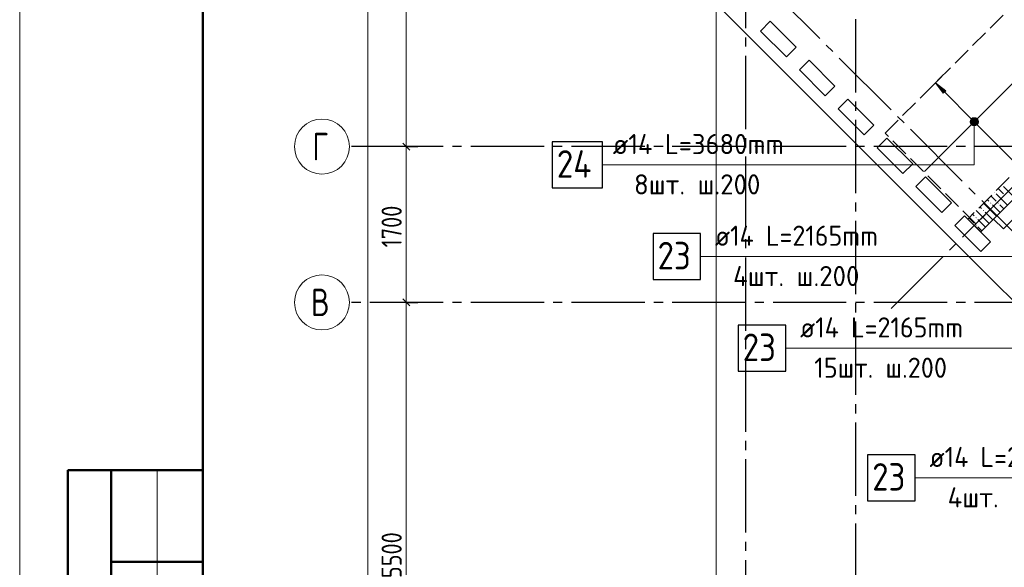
# Model space of a CAD drawing. Header units: millimetres. Extents: x 0 to 43617, y 0 to 59400.
# Tile 2 of 25: x 0 to 10749, y 14441 to 20414. Entities that reach past the tile are written whole.
import ezdxf

# ---------------------------------------------------------------- set-up
doc = ezdxf.new("R2010")
doc.units = ezdxf.units.MM
doc.linetypes.add('______2', pattern=[270, 200, -70])
doc.linetypes.add('______5', pattern=[1100, 800, -100, 100, -100])
for name, color, linetype, lineweight in [('Standard', 7, 'Continuous', 25), ('ДОП Верх по У', 7, 'Continuous', 25), ('ЖБ Перекрытие верхний уровень', 7, 'Continuous', 35), ('ЖБ Пилон', 7, 'Continuous', 35), ('Оси', 40, '______5', 18), ('Позиционная метка номер позиции', 7, 'Continuous', 13), ('Примечания', 7, 'Continuous', 25)]:
    doc.layers.add(name, color=color, linetype=linetype, lineweight=lineweight)
doc.styles.add('GOST 2.304-81', font='txt')
doc.styles.add('ISOCPEUR', font='txt')

msp = doc.modelspace()

# ---------------------------------------------------------------- hatches: boundary and pattern name
at = {"layer": 'ДОП Верх по У', "linetype": 'Continuous', "lineweight": 13, "transparency": 33554687}
msp.add_hatch(color=7, dxfattribs=at).paths.add_polyline_path([(10081.31103515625, 19611.328125), (9996.4599609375, 19724.462890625), (10109.60083007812, 19639.61181640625)], flags=16)
for points in [[(10384.66186523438, 19309.74731445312), (10411.181640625, 19336.26708984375), (10394.20776367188, 19326.71508789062)], [(10411.181640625, 19336.26708984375), (10384.66186523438, 19309.74731445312), (10384.66186523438, 19290.65551757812)], [(10411.181640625, 19336.26708984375), (10384.66186523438, 19290.65551757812), (10430.26733398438, 19336.26708984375)], [(10430.26733398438, 19336.26708984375), (10384.66186523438, 19290.65551757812), (10394.20776367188, 19273.68774414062)], [(10430.26733398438, 19336.26708984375), (10394.20776367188, 19273.68774414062), (10447.2412109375, 19326.71508789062)], [(10447.2412109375, 19326.71508789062), (10394.20776367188, 19273.68774414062), (10411.181640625, 19264.1357421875)], [(10447.2412109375, 19326.71508789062), (10411.181640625, 19264.1357421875), (10456.79321289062, 19309.74731445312)], [(10456.79321289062, 19309.74731445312), (10411.181640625, 19264.1357421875), (10430.26733398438, 19264.1357421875)], [(10456.79321289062, 19309.74731445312), (10430.26733398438, 19264.1357421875), (10456.79321289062, 19290.65551757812)], [(10456.79321289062, 19290.65551757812), (10430.26733398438, 19264.1357421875), (10447.2412109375, 19273.68774414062)]]:
    msp.add_hatch(color=7, dxfattribs=at).paths.add_polyline_path(points)
at = {"layer": 'ЖБ Пилон', "linetype": 'Continuous', "lineweight": 18, "transparency": 33554687}
for points in [[(10725.54634380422, 18615.04382596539), (10727.45361328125, 18613.134765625), (10720.95336914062, 18606.63452148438), (10719.04516553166, 18608.54272509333)], [(10645.54708648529, 18535.04552108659), (10647.44873046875, 18533.14208984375), (10640.95458984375, 18526.6357421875), (10639.04680569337, 18528.5453176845)], [(10594.45190429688, 18413.134765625), (10600.9521484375, 18419.64111328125), (10607.45239257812, 18413.134765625), (10600.9521484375, 18406.63452148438)], [(10674.45068359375, 18413.134765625), (10680.95092773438, 18419.64111328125), (10687.451171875, 18413.134765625), (10680.95092773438, 18406.63452148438)], [(10514.453125, 18333.14208984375), (10520.95336914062, 18339.64233398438), (10527.45361328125, 18333.14208984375), (10520.95336914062, 18326.6357421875)], [(10434.45434570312, 18253.14331054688), (10440.95458984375, 18259.63134765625), (10447.44873046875, 18253.14331054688), (10440.95458984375, 18246.63696289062)], [(10434.45434570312, 18173.13232421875), (10440.95458984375, 18179.63256835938), (10447.44873046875, 18173.13232421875), (10440.95458984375, 18166.63208007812)]]:
    msp.add_hatch(color=7, dxfattribs=at).paths.add_polyline_path(points, flags=16)
at = {"layer": 'Позиционная метка номер позиции', "linetype": 'Continuous', "lineweight": 13, "transparency": 33554687}
for points in [[(10459.42993164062, 19322.705078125), (10382.02514648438, 19322.705078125), (10375.72631835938, 19300.1953125)], [(10459.42993164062, 19322.705078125), (10375.72631835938, 19300.1953125), (10465.72875976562, 19300.1953125)], [(10465.72875976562, 19300.1953125), (10375.72631835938, 19300.1953125), (10382.02514648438, 19277.69775390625)], [(10443.23120117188, 19338.90380859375), (10398.22387695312, 19338.90380859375), (10382.02514648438, 19322.705078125)], [(10443.23120117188, 19338.90380859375), (10382.02514648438, 19322.705078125), (10459.42993164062, 19322.705078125)], [(10465.72875976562, 19300.1953125), (10382.02514648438, 19277.69775390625), (10459.42993164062, 19277.69775390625)], [(10459.42993164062, 19277.69775390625), (10382.02514648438, 19277.69775390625), (10398.22387695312, 19261.4990234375)], [(10398.22387695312, 19338.90380859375), (10443.23120117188, 19338.90380859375), (10420.72143554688, 19345.20263671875)], [(10459.42993164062, 19277.69775390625), (10398.22387695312, 19261.4990234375), (10443.23120117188, 19261.4990234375)], [(10443.23120117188, 19261.4990234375), (10398.22387695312, 19261.4990234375), (10420.72143554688, 19255.2001953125)]]:
    msp.add_hatch(color=7, dxfattribs=at).paths.add_polyline_path(points)

# ---------------------------------------------------------------- linework, layer by layer
at = {"layer": 'Standard', "color": 7, "linetype": 'Continuous', "lineweight": 13, "transparency": 33554687}
for p, q in [((4220.526123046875, 19030.02319335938), (4220.526123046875, 24530.02319335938)), ((4220.526123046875, 17330.12084960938), (4220.526123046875, 19030.02319335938)), ((4220.526123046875, 11830.02319335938), (4220.526123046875, 17330.12084960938)), ((1499.999999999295, 15500), (1499.999999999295, 8999.999999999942))]:
    msp.add_line(p, q, dxfattribs=at)
at = {"layer": 'Standard', "color": 251, "linetype": 'Continuous', "lineweight": -3, "true_color": 0x656565, "transparency": 33554687}
for p, q in [((4220.526123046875, 19030.02319335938), (4095.5322265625, 19030.02319335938)), ((4220.526123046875, 19030.02319335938), (4345.526123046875, 19030.02319335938)), ((4220.526123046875, 17330.12084960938), (4095.5322265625, 17330.12084960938)), ((4220.526123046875, 17330.12084960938), (4345.526123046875, 17330.12084960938)), ((4220.526123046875, 17330.12084960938), (4220.526123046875, 17330.12084960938))]:
    msp.add_line(p, q, dxfattribs=at)
at = {"layer": 'Standard', "color": 7, "linetype": 'Continuous', "lineweight": 25, "transparency": 33554687}
for p, q in [((4258.026123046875, 18992.52319335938), (4183.026123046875, 19067.52319335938)), ((4258.026123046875, 17292.62084960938), (4183.026123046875, 17367.62084960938))]:
    msp.add_line(p, q, dxfattribs=at)
at = {"layer": 'Standard', "color": 7, "linetype": 'Continuous', "lineweight": 50, "transparency": 33554687}
for p, q in [((2000, 15500), (526.8334119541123, 15500)), ((526.8334119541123, 15500), (526.8334119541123, 8999.999999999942)), ((526.8334119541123, 15500), (526.8334119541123, 8999.999999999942)), ((999.9999999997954, 15500), (999.9999999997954, 8999.999999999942)), ((2000, 14500.00000000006), (999.9999999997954, 14500.00000000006))]:
    msp.add_line(p, q, dxfattribs=at)
at = {"layer": 'Standard', "color": 7, "linetype": 'Continuous', "lineweight": 13, "transparency": 33554687}
msp.add_lwpolyline([(0, 0), (42000, 0), (42000, 59400), (0, 59400), (0, 0)], close=True, dxfattribs=at)
at = {"layer": 'Standard', "color": 7, "linetype": 'Continuous', "lineweight": 50, "transparency": 33554687}
msp.add_lwpolyline([(2000, 58900), (41500, 58900), (41500, 500), (2000, 499.9999999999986), (2000, 58900)], close=True, dxfattribs=at)
at = {"layer": 'Standard', "color": 7, "linetype": 'Continuous', "lineweight": 13, "transparency": 33554687}
msp.add_lwpolyline([(3801.52587890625, 10630.02319335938), (3801.52587890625, 33447.50223388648), (3801.52587890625, 33447.50223388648), (3801.52587890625, 57120.01342773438)], dxfattribs=at)
at = {"layer": 'Standard', "color": 254, "linetype": 'Continuous', "lineweight": 13, "true_color": 0xc4c4ff, "transparency": 33554687}
msp.add_lwpolyline([(7604.99267578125, 10311.02294921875), (32673.9990234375, 10311.02294921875), (32673.9990234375, 57020.01342773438), (7604.99267578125, 57020.01342773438), (7604.99267578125, 10311.02294921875)], dxfattribs=at)
at = {"layer": 'Standard', "color": 251, "linetype": 'Continuous', "lineweight": -3, "true_color": 0x656565, "transparency": 33554687}
msp.add_lwpolyline([(4220.526123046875, 19030.02319335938), (4203.527832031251, 19030.02319335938), (4203.527832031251, 19030.02319335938), (4203.527832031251, 19030.02319335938), (4203.527832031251, 19030.02319335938), (4203.52783203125, 19030.02319335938), (4203.52783203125, 19030.02319335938), (4203.52783203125, 19030.02319335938), (4203.52783203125, 19030.02319335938), (4203.52783203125, 19030.02319335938), (4203.52783203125, 19030.02319335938), (4203.52783203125, 19030.02319335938), (4203.52783203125, 19030.02319335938), (4203.52783203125, 19030.02319335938), (4203.52783203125, 19030.02319335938), (4203.52783203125, 19030.02319335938), (4203.52783203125, 19030.02319335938), (4203.52783203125, 19030.02319335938), (4203.52783203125, 19030.02319335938), (4203.52783203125, 19030.02319335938), (4203.52783203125, 19030.02319335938), (4203.527832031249, 19030.02319335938), (4203.527832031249, 19030.02319335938), (4203.527832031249, 19030.02319335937), (4203.527832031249, 19030.02319335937), (3700, 19030.02319335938)], dxfattribs=at)
at = {"layer": 'ДОП Верх по У', "color": 7, "linetype": 'Continuous', "lineweight": 18, "transparency": 33554687}
msp.add_line((12068.2861328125, 20947.76000976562), (9877.6611328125, 18757.14111328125), dxfattribs=at)
at = {"layer": 'ДОП Верх по У', "color": 251, "linetype": 'Continuous', "lineweight": 13, "true_color": 0x494949, "transparency": 33554687}
for p, q in [((9996.4599609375, 19724.462890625), (10067.17529296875, 19795.17822265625)), ((9996.4599609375, 19724.462890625), (9925.750732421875, 19653.75366210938)), ((9996.4599609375, 19724.462890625), (10109.60083007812, 19639.61181640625)), ((10081.31103515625, 19611.328125), (9996.4599609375, 19724.462890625)), ((9996.4599609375, 19724.462890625), (9996.4599609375, 19724.462890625)), ((10109.60083007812, 19639.61181640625), (10081.31103515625, 19611.328125)), ((10095.45288085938, 19625.4638671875), (10399.51171875, 19321.41723632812)), ((10394.20776367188, 19273.68774414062), (10394.20776367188, 19273.68774414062)), ((10441.943359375, 19278.98559570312), (10887.41455078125, 18833.51440429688)), ((10447.2412109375, 19326.71508789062), (10447.2412109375, 19326.71508789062))]:
    msp.add_line(p, q, dxfattribs=at)
at = {"layer": 'ДОП Верх по У', "color": 7, "linetype": 'Continuous', "lineweight": 13, "transparency": 33554687}
for p, q in [((6455.377197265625, 18830.2001953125), (8563.372802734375, 18830.2001953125)), ((7570.086669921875, 17830.2001953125), (9634.088134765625, 17830.2001953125)), ((8499.37744140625, 16830.2001953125), (10563.37280273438, 16830.2001953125)), ((9912.725830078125, 15416.83959960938), (11976.7333984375, 15416.83959960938))]:
    msp.add_line(p, q, dxfattribs=at)
at = {"layer": 'ДОП Верх по У', "color": 7, "linetype": 'Continuous', "lineweight": 25, "transparency": 33554687}
for points in [[(5813.37890625, 18580.20629882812), (6363.372802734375, 18580.20629882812), (6363.372802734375, 19080.20629882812), (5813.37890625, 19080.20629882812), (5813.37890625, 18580.20629882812)], [(6914.0869140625, 17580.20629882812), (7434.088134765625, 17580.20629882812), (7434.088134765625, 18080.20629882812), (6914.0869140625, 18080.20629882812), (6914.0869140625, 17580.20629882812)], [(7843.37158203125, 16580.20629882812), (8363.372802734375, 16580.20629882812), (8363.372802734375, 17080.20629882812), (7843.37158203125, 17080.20629882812), (7843.37158203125, 16580.20629882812)], [(9256.72607421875, 15166.845703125), (9776.7333984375, 15166.845703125), (9776.7333984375, 15666.845703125), (9256.72607421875, 15666.845703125), (9256.72607421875, 15166.845703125)]]:
    msp.add_lwpolyline(points, dxfattribs=at)
at = {"layer": 'ДОП Верх по У', "color": 251, "linetype": 'Continuous', "lineweight": 13, "true_color": 0x494949, "transparency": 33554687}
msp.add_circle((10420.72143554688, 19300.1953125), 37.50000265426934, dxfattribs=at)
at = {"layer": 'ЖБ Перекрытие верхний уровень', "color": 7, "linetype": 'Continuous', "lineweight": 18, "transparency": 33554687}
for p, q in [((7393.994140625, 20799.560546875), (10526.79443359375, 17666.76635742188)), ((8087.274169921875, 20290.12451171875), (8193.341064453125, 20396.19140625)), ((8193.341064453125, 20396.19140625), (8476.190185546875, 20113.34838867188)), ((8370.123291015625, 20007.28759765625), (8087.274169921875, 20290.12451171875)), ((8476.190185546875, 20113.34838867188), (8370.123291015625, 20007.28759765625)), ((8511.53564453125, 19865.869140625), (8617.6025390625, 19971.93603515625)), ((8617.6025390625, 19971.93603515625), (8900.45166015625, 19689.0869140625)), ((8794.384765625, 19583.02001953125), (8511.53564453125, 19865.869140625)), ((8900.45166015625, 19689.0869140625), (8794.384765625, 19583.02001953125)), ((8935.80322265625, 19441.6015625), (9041.8701171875, 19547.66845703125)), ((9041.8701171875, 19547.66845703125), (9324.70703125, 19264.8193359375)), ((9218.646240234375, 19158.75244140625), (8935.80322265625, 19441.6015625)), ((9324.70703125, 19264.8193359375), (9218.646240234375, 19158.75244140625)), ((9360.07080078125, 19017.34008789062), (9466.131591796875, 19123.40698242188)), ((9466.131591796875, 19123.40698242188), (9748.974609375, 18840.56396484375)), ((9642.90771484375, 18734.4970703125), (9360.07080078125, 19017.34008789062)), ((9748.974609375, 18840.56396484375), (9642.90771484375, 18734.4970703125)), ((9784.332275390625, 18593.07250976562), (9890.399169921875, 18699.13940429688)), ((9890.399169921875, 18699.13940429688), (10173.2421875, 18416.30249023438)), ((10067.17529296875, 18310.23559570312), (9784.332275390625, 18593.07250976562)), ((10632.861328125, 18239.51416015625), (10915.70434570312, 18522.36328125)), ((10173.2421875, 18416.30249023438), (10067.17529296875, 18310.23559570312)), ((11021.77124023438, 18416.30249023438), (10738.92822265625, 18133.447265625)), ((10208.59985351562, 18168.81103515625), (10314.66674804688, 18274.8779296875)), ((10314.66674804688, 18274.8779296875), (10597.50366210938, 17992.03491210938)), ((10491.43676757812, 17885.96801757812), (10208.59985351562, 18168.81103515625)), ((10738.92822265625, 18133.447265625), (10632.861328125, 18239.51416015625)), ((10597.50366210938, 17992.03491210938), (10491.43676757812, 17885.96801757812)), ((10526.79443359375, 17666.76635742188), (15264.41040039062, 12929.150390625))]:
    msp.add_line(p, q, dxfattribs=at)
at = {"layer": 'ЖБ Пилон', "color": 253, "linetype": '______2', "lineweight": 13, "true_color": 0xa0a0a0, "transparency": 33554687}
for p, q in [((11375.32958984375, 19264.8193359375), (10350.01220703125, 18239.51416015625)), ((10491.43676757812, 18098.10180664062), (11516.74194335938, 19123.40698242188)), ((10350.01220703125, 18239.51416015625), (10491.43676757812, 18098.10180664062))]:
    msp.add_line(p, q, dxfattribs=at)
at = {"layer": 'ЖБ Пилон', "color": 9, "linetype": 'Continuous', "lineweight": 18, "true_color": 0xc7c7c7, "transparency": 33554687}
for p, q in [((10620.95336914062, 18473.13232421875), (10602.29337189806, 18491.79232146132)), ((10660.94970703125, 18513.134765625), (10780.95092773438, 18393.13354492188)), ((10682.29717091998, 18571.79516798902), (10740.95458984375, 18513.134765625)), ((10740.95458984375, 18593.13354492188), (10860.94970703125, 18473.13232421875)), ((10620.95336914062, 18313.134765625), (10522.29662534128, 18411.79652731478)), ((10562.29679591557, 18451.79622166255), (10580.95092773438, 18433.14208984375)), ((10660.94970703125, 18433.14208984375), (10620.95336914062, 18473.13232421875)), ((10620.95336914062, 18393.13354492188), (10700.9521484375, 18313.134765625)), ((10700.9521484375, 18393.13354492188), (10743.71032714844, 18350.37536621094)), ((10402.29218132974, 18291.79351202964), (10420.95336914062, 18273.13232421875)), ((10540.95458984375, 18233.14208984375), (10442.29791264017, 18331.79876704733)), ((10482.29659153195, 18371.79696973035), (10500.9521484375, 18353.14331054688)), ((10540.95458984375, 18313.134765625), (10620.95336914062, 18233.14208984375)), ((10620.95336914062, 18313.134765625), (10663.71317903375, 18270.37821809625)), ((10380.95092773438, 18233.14208984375), (10362.29418181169, 18251.79598871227)), ((10420.95336914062, 18193.13354492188), (10380.95092773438, 18233.14208984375)), ((10460.94970703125, 18233.14208984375), (10540.95458984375, 18153.14331054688)), ((10540.95458984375, 18233.14208984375), (10583.7158203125, 18190.380859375)), ((10620.95336914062, 18233.14208984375), (10623.71513972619, 18230.38017878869)), ((10460.94970703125, 18153.14331054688), (10503.71398925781, 18110.37902832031))]:
    msp.add_line(p, q, dxfattribs=at)
at = {"layer": 'Оси', "color": 8, "linetype": '______5', "lineweight": -3, "transparency": 33554687}
for p, q in [((9123.9990234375, 57820.01342773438), (9123.9990234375, 7100.018310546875)), ((7923.9990234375, 57420.01342773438), (7923.9990234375, 7100.018310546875)), ((9515.631103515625, 17263.72680664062), (28171.93603515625, 35920.03784179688)), ((16513.24462890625, 12429.86450195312), (7199.93896484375, 21743.17016601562)), ((33223.99291992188, 19030.02319335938), (3600, 19030.02319335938)), ((33223.99291992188, 17330.02319335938), (3600, 17330.02319335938)), ((9515.631103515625, 17263.72680664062), (9515.631103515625, 17263.72680664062)), ((9515.631103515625, 17263.72680664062), (9515.631103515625, 17263.72680664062))]:
    msp.add_line(p, q, dxfattribs=at)
at = {"layer": 'Оси', "color": 7, "linetype": 'Continuous', "lineweight": 13, "transparency": 33554687}
for centre in [(3300, 19030.02319335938), (3300, 17330.02319335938)]:
    msp.add_circle(centre, 299.9999932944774, dxfattribs=at)
at = {"layer": 'Позиционная метка номер позиции', "color": 7, "linetype": 'Continuous', "lineweight": 13, "transparency": 33554687}
for p, q in [((10375.72631835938, 19300.1953125), (10375.72631835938, 19300.1953125)), ((10420.72143554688, 19345.20263671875), (10420.72143554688, 19345.20263671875)), ((10420.72143554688, 19255.2001953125), (10420.72143554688, 19255.2001953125)), ((10465.72875976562, 19300.1953125), (10465.72875976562, 19300.1953125)), ((14498.53515625, 16830.2001953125), (8363.372802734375, 16830.2001953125))]:
    msp.add_line(p, q, dxfattribs=at)
for points in [[(12058.94165039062, 19382.78198242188), (12058.94165039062, 17830.2001953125), (7434.088134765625, 17830.2001953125)], [(10420.72143554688, 19300.1953125), (10420.72143554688, 18830.2001953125), (6363.372802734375, 18830.2001953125)], [(16403.55224609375, 15058.26416015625), (16403.55224609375, 15416.83959960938), (9776.7333984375, 15416.83959960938)]]:
    msp.add_lwpolyline(points, dxfattribs=at)
msp.add_circle((10420.72143554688, 19300.1953125), 45.00000039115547, dxfattribs=at)
at = {"layer": 'Примечания', "color": 7, "linetype": '______2', "lineweight": 18, "transparency": 33554687}
for p, q in [((9448.44970703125, 19176.45874023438), (11648.96850585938, 21376.97143554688)), ((12638.92211914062, 20387.02392578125), (10438.4033203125, 18186.51123046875)), ((10438.4033203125, 18186.51123046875), (9448.44970703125, 19176.45874023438))]:
    msp.add_line(p, q, dxfattribs=at)

# ---------------------------------------------------------------- texts
at = {"layer": 'Standard', "color": 7, "linetype": 'Continuous', "lineweight": 25, "transparency": 33554687, "char_height": 220.0000047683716, "attachment_point": 7, "rotation": 90.00000250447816, "style": 'GOST 2.304-81'}
for s, insert, width in [('1700', (4170.4833984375, 17929.86450195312), 625.7348656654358), ('5500', (4170.5322265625, 14322.0458984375), 641.4758324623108)]:
    msp.add_mtext(s, dxfattribs=dict(at, insert=insert, width=width))
at = {"layer": 'ДОП Верх по У', "color": 7, "linetype": 'Continuous', "lineweight": 13, "transparency": 33554687, "attachment_point": 7, "style": 'ISOCPEUR'}
for s, insert, char_height, width in [('\\W0.96;ø14 L=3680mm ', (6475.372314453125, 18947.5341796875), 220.0000047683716, 2172.611345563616), ('\\W0.88;24', (5863.372802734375, 18690.19775390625), 300, 581.9896024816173), ('\\W0.97;8шт. ш.200 ', (6706.378173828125, 18507.53173828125), 220.0000047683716, 1712.32421875), ('\\W0.94;ø14 L=2165mm ', (7590.087890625, 17947.5341796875), 220.0000047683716, 2126.488074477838), ('\\W0.87;23', (6964.080810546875, 17690.19775390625), 300, 550.8110046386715), ('\\W0.97;4шт. ш.200 ', (7788.079833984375, 17507.53173828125), 220.0000047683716, 1734.412343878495), ('\\W0.94;ø14 L=2165mm ', (8519.37255859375, 16947.5341796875), 220.0000047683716, 2126.500904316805), ('\\W0.87;23', (7893.377685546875, 16690.19775390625), 300, 550.8029937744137), ('\\W0.95;15шт. ш.200 ', (8673.370361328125, 16507.53173828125), 220.0000047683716, 1819.899545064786), ('\\W0.94;ø14 L=2165mm ', (9932.733154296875, 15534.1796875), 220.0000047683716, 2126.488074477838), ('\\W0.87;23', (9306.732177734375, 15276.84936523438), 300, 550.8110046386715), ('\\W0.97;4шт. ш.200 ', (10130.73120117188, 15094.17724609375), 220.0000047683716, 1734.412343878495)]:
    msp.add_mtext(s, dxfattribs=dict(at, insert=insert, char_height=char_height, width=width))
at = {"layer": 'Оси', "color": 7, "linetype": 'Continuous', "lineweight": 25, "transparency": 33554687, "char_height": 300, "attachment_point": 7, "style": 'ISOCPEUR'}
for s, insert, width in [('\\W0.78;Г', (3195.001220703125, 18880.01708984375), 326.4065212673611), ('\\W0.80;В', (3179.998779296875, 17180.01708984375), 359.8297119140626)]:
    msp.add_mtext(s, dxfattribs=dict(at, insert=insert, width=width))

doc.saveas('drawing.dxf')
